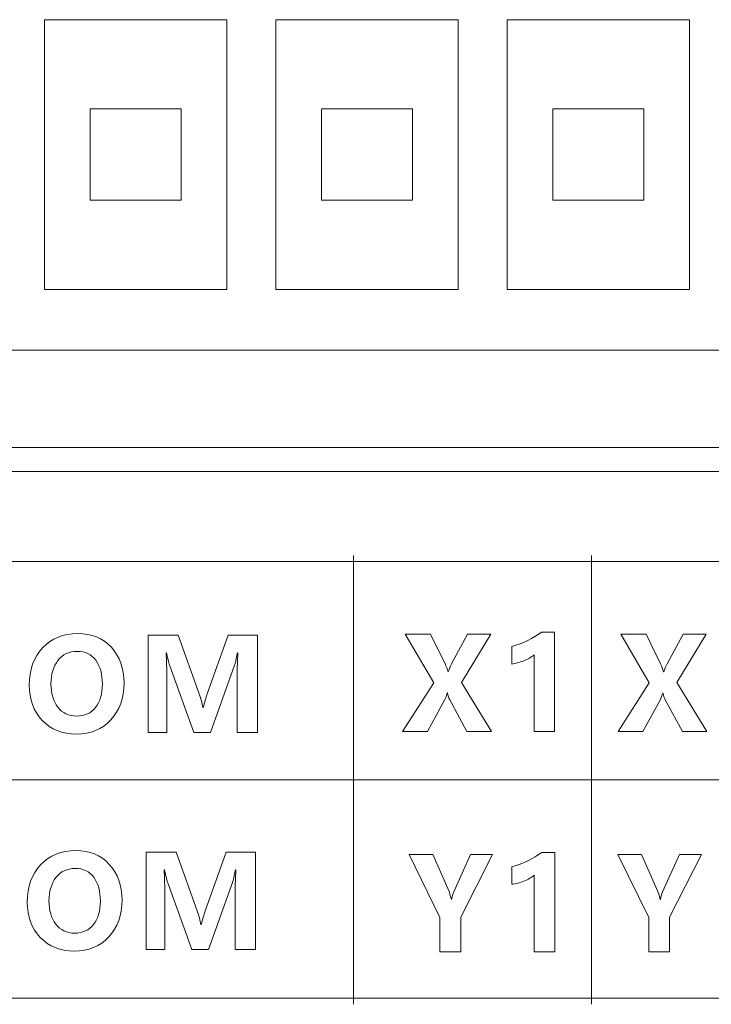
# Model space of a CAD drawing. Header units: millimetres. Extents: x -2390 to -1520, y 516 to 1788.
# Tile 20 of 33: x -1915 to -1904, y 955 to 971. Entities that reach past the tile are written whole.
import ezdxf

# ---------------------------------------------------------------- set-up
doc = ezdxf.new("R2010")
doc.units = ezdxf.units.MM
doc.layers.add('FORMAT', color=7, linetype='Continuous')

msp = doc.modelspace()

# ---------------------------------------------------------------- linework, layer by layer
at = {"color": 7, "linetype": 'ByBlock', "lineweight": 5}
for p, q in [((-1914.717, 971.103), (-1914.717, 966.665)), ((-1911.717, 971.103), (-1914.717, 971.103)), ((-1911.717, 966.665), (-1911.717, 971.103)), ((-1910.907, 971.103), (-1910.907, 966.665)), ((-1907.907, 971.103), (-1910.907, 971.103)), ((-1907.907, 966.665), (-1907.907, 971.103)), ((-1907.097, 971.103), (-1907.097, 966.665)), ((-1904.097, 971.103), (-1907.097, 971.103)), ((-1904.097, 966.665), (-1904.097, 971.103)), ((-1912.467, 969.634), (-1913.967, 969.634)), ((-1913.967, 969.634), (-1913.967, 968.134)), ((-1912.467, 968.134), (-1912.467, 969.634)), ((-1908.657, 969.634), (-1910.157, 969.634)), ((-1910.157, 969.634), (-1910.157, 968.134)), ((-1908.657, 968.134), (-1908.657, 969.634)), ((-1904.847, 969.634), (-1906.347, 969.634)), ((-1906.347, 969.634), (-1906.347, 968.134)), ((-1904.847, 968.134), (-1904.847, 969.634)), ((-1913.967, 968.134), (-1912.467, 968.134)), ((-1910.157, 968.134), (-1908.657, 968.134)), ((-1906.347, 968.134), (-1904.847, 968.134)), ((-1914.717, 966.665), (-1911.717, 966.665)), ((-1910.907, 966.665), (-1907.907, 966.665)), ((-1907.097, 966.665), (-1904.097, 966.665)), ((-1879.347, 965.665), (-1928.047, 965.665)), ((-1928.547, 964.065), (-1878.847, 964.065)), ((-1928.547, 963.665), (-1878.847, 963.665))]:
    msp.add_line(p, q, dxfattribs=at)
at = {"layer": 'FORMAT', "color": 7, "linetype": 'ByBlock', "lineweight": 5}
for points, knots in [([(-1909.63, 954.899), (-1909.63, 954.899), (-1909.63, 954.999), (-1909.63, 954.999), (-1909.63, 954.999), (-1909.63, 954.999), (-1909.63, 958.592), (-1909.63, 958.592), (-1909.63, 958.592), (-1909.63, 958.592), (-1909.63, 962.186), (-1909.63, 962.186), (-1909.63, 962.186), (-1909.63, 962.186), (-1909.63, 962.286), (-1909.63, 962.286)], [0, 0, 0, 0, 0.2, 0.2, 0.2, 0.2, 0.4, 0.4, 0.4, 0.4, 0.6, 0.6, 0.6, 0.6, 1, 1, 1, 1]), ([(-1905.71, 954.899), (-1905.71, 954.899), (-1905.71, 954.999), (-1905.71, 954.999), (-1905.71, 954.999), (-1905.71, 954.999), (-1905.71, 958.592), (-1905.71, 958.592), (-1905.71, 958.592), (-1905.71, 958.592), (-1905.71, 962.186), (-1905.71, 962.186), (-1905.71, 962.186), (-1905.71, 962.186), (-1905.71, 962.286), (-1905.71, 962.286)], [0, 0, 0, 0, 0.2, 0.2, 0.2, 0.2, 0.4, 0.4, 0.4, 0.4, 0.6, 0.6, 0.6, 0.6, 1, 1, 1, 1]), ([(-1925.412, 962.186), (-1925.412, 962.186), (-1925.312, 962.186), (-1925.312, 962.186), (-1925.312, 962.186), (-1925.312, 962.186), (-1917.472, 962.186), (-1917.472, 962.186), (-1917.472, 962.186), (-1917.472, 962.186), (-1909.63, 962.186), (-1909.63, 962.186), (-1909.63, 962.186), (-1909.63, 962.186), (-1905.71, 962.186), (-1905.71, 962.186), (-1905.71, 962.186), (-1905.71, 962.186), (-1901.789, 962.186), (-1901.789, 962.186), (-1901.789, 962.186), (-1901.789, 962.186), (-1897.869, 962.186), (-1897.869, 962.186), (-1897.869, 962.186), (-1897.869, 962.186), (-1893.948, 962.186), (-1893.948, 962.186), (-1893.948, 962.186), (-1893.948, 962.186), (-1890.028, 962.186), (-1890.028, 962.186), (-1890.028, 962.186), (-1890.028, 962.186), (-1886.107, 962.186), (-1886.107, 962.186), (-1886.107, 962.186), (-1886.107, 962.186), (-1882.187, 962.186), (-1882.187, 962.186), (-1882.187, 962.186), (-1882.187, 962.186), (-1878.266, 962.186), (-1878.266, 962.186), (-1878.266, 962.186), (-1878.266, 962.186), (-1878.166, 962.186), (-1878.166, 962.186)], [0, 0, 0, 0, 0.076923, 0.076923, 0.076923, 0.076923, 0.153846, 0.153846, 0.153846, 0.153846, 0.230769, 0.230769, 0.230769, 0.230769, 0.307692, 0.307692, 0.307692, 0.307692, 0.384615, 0.384615, 0.384615, 0.384615, 0.461538, 0.461538, 0.461538, 0.461538, 0.538462, 0.538462, 0.538462, 0.538462, 0.615385, 0.615385, 0.615385, 0.615385, 0.692308, 0.692308, 0.692308, 0.692308, 0.769231, 0.769231, 0.769231, 0.769231, 0.846154, 0.846154, 0.846154, 0.846154, 1, 1, 1, 1]), ([(-1914.97, 960.154), (-1914.97, 960.405), (-1914.897, 960.609), (-1914.751, 960.766), (-1914.751, 960.766), (-1914.604, 960.924), (-1914.411, 961.002), (-1914.17, 961.002), (-1914.17, 961.002), (-1913.942, 961.002), (-1913.758, 960.926), (-1913.618, 960.774), (-1913.618, 960.774), (-1913.478, 960.622), (-1913.409, 960.426), (-1913.409, 960.187), (-1913.409, 960.187), (-1913.409, 959.937), (-1913.481, 959.735), (-1913.626, 959.58), (-1913.626, 959.58), (-1913.771, 959.424), (-1913.961, 959.347), (-1914.196, 959.347), (-1914.196, 959.347), (-1914.426, 959.347), (-1914.612, 959.422), (-1914.755, 959.572), (-1914.755, 959.572), (-1914.899, 959.723), (-1914.97, 959.917), (-1914.97, 960.154)], [0, 0, 0, 0, 0.111111, 0.111111, 0.111111, 0.111111, 0.222222, 0.222222, 0.222222, 0.222222, 0.333333, 0.333333, 0.333333, 0.333333, 0.444444, 0.444444, 0.444444, 0.444444, 0.555556, 0.555556, 0.555556, 0.555556, 0.666667, 0.666667, 0.666667, 0.666667, 0.777778, 0.777778, 0.777778, 0.777778, 1, 1, 1, 1]), ([(-1911.546, 959.374), (-1911.546, 959.374), (-1911.546, 960.346), (-1911.546, 960.346), (-1911.546, 960.346), (-1911.546, 960.436), (-1911.542, 960.548), (-1911.533, 960.684), (-1911.533, 960.684), (-1911.533, 960.684), (-1911.541, 960.684), (-1911.541, 960.684), (-1911.541, 960.684), (-1911.562, 960.581), (-1911.578, 960.513), (-1911.591, 960.478), (-1911.591, 960.478), (-1911.591, 960.478), (-1911.985, 959.374), (-1911.985, 959.374), (-1911.985, 959.374), (-1911.985, 959.374), (-1912.257, 959.374), (-1912.257, 959.374), (-1912.257, 959.374), (-1912.257, 959.374), (-1912.657, 960.468), (-1912.657, 960.468), (-1912.657, 960.468), (-1912.667, 960.494), (-1912.684, 960.566), (-1912.708, 960.684), (-1912.708, 960.684), (-1912.708, 960.684), (-1912.717, 960.684), (-1912.717, 960.684), (-1912.717, 960.684), (-1912.708, 960.55), (-1912.704, 960.415), (-1912.704, 960.28), (-1912.704, 960.28), (-1912.704, 960.28), (-1912.704, 959.374), (-1912.704, 959.374), (-1912.704, 959.374), (-1912.704, 959.374), (-1913.012, 959.374), (-1913.012, 959.374), (-1913.012, 959.374), (-1913.012, 959.374), (-1913.012, 960.975), (-1913.012, 960.975), (-1913.012, 960.975), (-1913.012, 960.975), (-1912.516, 960.975), (-1912.516, 960.975), (-1912.516, 960.975), (-1912.516, 960.975), (-1912.171, 960.008), (-1912.171, 960.008), (-1912.171, 960.008), (-1912.142, 959.928), (-1912.122, 959.853), (-1912.112, 959.783), (-1912.112, 959.783), (-1912.112, 959.783), (-1912.104, 959.783), (-1912.104, 959.783), (-1912.104, 959.783), (-1912.083, 959.87), (-1912.061, 959.946), (-1912.038, 960.01), (-1912.038, 960.01), (-1912.038, 960.01), (-1911.692, 960.975), (-1911.692, 960.975), (-1911.692, 960.975), (-1911.692, 960.975), (-1911.209, 960.975), (-1911.209, 960.975), (-1911.209, 960.975), (-1911.209, 960.975), (-1911.209, 959.374), (-1911.209, 959.374), (-1911.209, 959.374), (-1911.209, 959.374), (-1911.546, 959.374), (-1911.546, 959.374)], [0, 0, 0, 0, 0.043478, 0.043478, 0.043478, 0.043478, 0.086957, 0.086957, 0.086957, 0.086957, 0.130435, 0.130435, 0.130435, 0.130435, 0.173913, 0.173913, 0.173913, 0.173913, 0.217391, 0.217391, 0.217391, 0.217391, 0.26087, 0.26087, 0.26087, 0.26087, 0.304348, 0.304348, 0.304348, 0.304348, 0.347826, 0.347826, 0.347826, 0.347826, 0.391304, 0.391304, 0.391304, 0.391304, 0.434783, 0.434783, 0.434783, 0.434783, 0.478261, 0.478261, 0.478261, 0.478261, 0.521739, 0.521739, 0.521739, 0.521739, 0.565217, 0.565217, 0.565217, 0.565217, 0.608696, 0.608696, 0.608696, 0.608696, 0.652174, 0.652174, 0.652174, 0.652174, 0.695652, 0.695652, 0.695652, 0.695652, 0.73913, 0.73913, 0.73913, 0.73913, 0.782609, 0.782609, 0.782609, 0.782609, 0.826087, 0.826087, 0.826087, 0.826087, 0.869565, 0.869565, 0.869565, 0.869565, 0.913043, 0.913043, 0.913043, 0.913043, 1, 1, 1, 1]), ([(-1907.357, 959.389), (-1907.357, 959.389), (-1907.763, 959.389), (-1907.763, 959.389), (-1907.763, 959.389), (-1907.763, 959.389), (-1908.051, 959.92), (-1908.051, 959.92), (-1908.051, 959.92), (-1908.061, 959.94), (-1908.072, 959.974), (-1908.083, 960.025), (-1908.083, 960.025), (-1908.083, 960.025), (-1908.087, 960.025), (-1908.087, 960.025), (-1908.087, 960.025), (-1908.093, 960), (-1908.105, 959.964), (-1908.124, 959.917), (-1908.124, 959.917), (-1908.124, 959.917), (-1908.413, 959.389), (-1908.413, 959.389), (-1908.413, 959.389), (-1908.413, 959.389), (-1908.822, 959.389), (-1908.822, 959.389), (-1908.822, 959.389), (-1908.822, 959.389), (-1908.308, 960.19), (-1908.308, 960.19), (-1908.308, 960.19), (-1908.308, 960.19), (-1908.778, 960.99), (-1908.778, 960.99), (-1908.778, 960.99), (-1908.778, 960.99), (-1908.362, 960.99), (-1908.362, 960.99), (-1908.362, 960.99), (-1908.362, 960.99), (-1908.122, 960.5), (-1908.122, 960.5), (-1908.122, 960.5), (-1908.103, 960.46), (-1908.087, 960.416), (-1908.073, 960.368), (-1908.073, 960.368), (-1908.073, 960.368), (-1908.069, 960.368), (-1908.069, 960.368), (-1908.069, 960.368), (-1908.054, 960.411), (-1908.036, 960.457), (-1908.016, 960.505), (-1908.016, 960.505), (-1908.016, 960.505), (-1907.752, 960.99), (-1907.752, 960.99), (-1907.752, 960.99), (-1907.752, 960.99), (-1907.37, 960.99), (-1907.37, 960.99), (-1907.37, 960.99), (-1907.37, 960.99), (-1907.854, 960.196), (-1907.854, 960.196), (-1907.854, 960.196), (-1907.854, 960.196), (-1907.357, 959.389), (-1907.357, 959.389)], [0, 0, 0, 0, 0.052632, 0.052632, 0.052632, 0.052632, 0.105263, 0.105263, 0.105263, 0.105263, 0.157895, 0.157895, 0.157895, 0.157895, 0.210526, 0.210526, 0.210526, 0.210526, 0.263158, 0.263158, 0.263158, 0.263158, 0.315789, 0.315789, 0.315789, 0.315789, 0.368421, 0.368421, 0.368421, 0.368421, 0.421053, 0.421053, 0.421053, 0.421053, 0.473684, 0.473684, 0.473684, 0.473684, 0.526316, 0.526316, 0.526316, 0.526316, 0.578947, 0.578947, 0.578947, 0.578947, 0.631579, 0.631579, 0.631579, 0.631579, 0.684211, 0.684211, 0.684211, 0.684211, 0.736842, 0.736842, 0.736842, 0.736842, 0.789474, 0.789474, 0.789474, 0.789474, 0.842105, 0.842105, 0.842105, 0.842105, 0.894737, 0.894737, 0.894737, 0.894737, 1, 1, 1, 1]), ([(-1906.32, 961.025), (-1906.32, 961.025), (-1906.32, 959.389), (-1906.32, 959.389), (-1906.32, 959.389), (-1906.32, 959.389), (-1906.657, 959.389), (-1906.657, 959.389), (-1906.657, 959.389), (-1906.657, 959.389), (-1906.657, 960.649), (-1906.657, 960.649), (-1906.657, 960.649), (-1906.698, 960.613), (-1906.755, 960.581), (-1906.827, 960.552), (-1906.827, 960.552), (-1906.898, 960.524), (-1906.964, 960.506), (-1907.024, 960.499), (-1907.024, 960.499), (-1907.024, 960.499), (-1907.024, 960.785), (-1907.024, 960.785), (-1907.024, 960.785), (-1906.835, 960.84), (-1906.672, 960.92), (-1906.534, 961.025), (-1906.534, 961.025), (-1906.534, 961.025), (-1906.32, 961.025), (-1906.32, 961.025)], [0, 0, 0, 0, 0.111111, 0.111111, 0.111111, 0.111111, 0.222222, 0.222222, 0.222222, 0.222222, 0.333333, 0.333333, 0.333333, 0.333333, 0.444444, 0.444444, 0.444444, 0.444444, 0.555556, 0.555556, 0.555556, 0.555556, 0.666667, 0.666667, 0.666667, 0.666667, 0.777778, 0.777778, 0.777778, 0.777778, 1, 1, 1, 1]), ([(-1903.809, 959.389), (-1903.809, 959.389), (-1904.214, 959.389), (-1904.214, 959.389), (-1904.214, 959.389), (-1904.214, 959.389), (-1904.502, 959.92), (-1904.502, 959.92), (-1904.502, 959.92), (-1904.512, 959.94), (-1904.523, 959.974), (-1904.534, 960.025), (-1904.534, 960.025), (-1904.534, 960.025), (-1904.538, 960.025), (-1904.538, 960.025), (-1904.538, 960.025), (-1904.544, 960), (-1904.556, 959.964), (-1904.576, 959.917), (-1904.576, 959.917), (-1904.576, 959.917), (-1904.864, 959.389), (-1904.864, 959.389), (-1904.864, 959.389), (-1904.864, 959.389), (-1905.273, 959.389), (-1905.273, 959.389), (-1905.273, 959.389), (-1905.273, 959.389), (-1904.759, 960.19), (-1904.759, 960.19), (-1904.759, 960.19), (-1904.759, 960.19), (-1905.229, 960.99), (-1905.229, 960.99), (-1905.229, 960.99), (-1905.229, 960.99), (-1904.813, 960.99), (-1904.813, 960.99), (-1904.813, 960.99), (-1904.813, 960.99), (-1904.573, 960.5), (-1904.573, 960.5), (-1904.573, 960.5), (-1904.554, 960.46), (-1904.538, 960.416), (-1904.524, 960.368), (-1904.524, 960.368), (-1904.524, 960.368), (-1904.52, 960.368), (-1904.52, 960.368), (-1904.52, 960.368), (-1904.505, 960.411), (-1904.488, 960.457), (-1904.467, 960.505), (-1904.467, 960.505), (-1904.467, 960.505), (-1904.203, 960.99), (-1904.203, 960.99), (-1904.203, 960.99), (-1904.203, 960.99), (-1903.821, 960.99), (-1903.821, 960.99), (-1903.821, 960.99), (-1903.821, 960.99), (-1904.305, 960.196), (-1904.305, 960.196), (-1904.305, 960.196), (-1904.305, 960.196), (-1903.809, 959.389), (-1903.809, 959.389)], [0, 0, 0, 0, 0.052632, 0.052632, 0.052632, 0.052632, 0.105263, 0.105263, 0.105263, 0.105263, 0.157895, 0.157895, 0.157895, 0.157895, 0.210526, 0.210526, 0.210526, 0.210526, 0.263158, 0.263158, 0.263158, 0.263158, 0.315789, 0.315789, 0.315789, 0.315789, 0.368421, 0.368421, 0.368421, 0.368421, 0.421053, 0.421053, 0.421053, 0.421053, 0.473684, 0.473684, 0.473684, 0.473684, 0.526316, 0.526316, 0.526316, 0.526316, 0.578947, 0.578947, 0.578947, 0.578947, 0.631579, 0.631579, 0.631579, 0.631579, 0.684211, 0.684211, 0.684211, 0.684211, 0.736842, 0.736842, 0.736842, 0.736842, 0.789474, 0.789474, 0.789474, 0.789474, 0.842105, 0.842105, 0.842105, 0.842105, 0.894737, 0.894737, 0.894737, 0.894737, 1, 1, 1, 1]), ([(-1914.612, 960.172), (-1914.612, 960.017), (-1914.574, 959.89), (-1914.499, 959.79), (-1914.499, 959.79), (-1914.424, 959.692), (-1914.321, 959.642), (-1914.19, 959.642), (-1914.19, 959.642), (-1914.056, 959.642), (-1913.952, 959.689), (-1913.878, 959.784), (-1913.878, 959.784), (-1913.803, 959.879), (-1913.766, 960.006), (-1913.766, 960.166), (-1913.766, 960.166), (-1913.766, 960.333), (-1913.802, 960.465), (-1913.875, 960.562), (-1913.875, 960.562), (-1913.947, 960.658), (-1914.049, 960.707), (-1914.181, 960.707), (-1914.181, 960.707), (-1914.314, 960.707), (-1914.42, 960.657), (-1914.497, 960.558), (-1914.497, 960.558), (-1914.573, 960.459), (-1914.612, 960.33), (-1914.612, 960.172)], [0, 0, 0, 0, 0.111111, 0.111111, 0.111111, 0.111111, 0.222222, 0.222222, 0.222222, 0.222222, 0.333333, 0.333333, 0.333333, 0.333333, 0.444444, 0.444444, 0.444444, 0.444444, 0.555556, 0.555556, 0.555556, 0.555556, 0.666667, 0.666667, 0.666667, 0.666667, 0.777778, 0.777778, 0.777778, 0.777778, 1, 1, 1, 1]), ([(-1925.412, 958.592), (-1925.412, 958.592), (-1925.312, 958.592), (-1925.312, 958.592), (-1925.312, 958.592), (-1925.312, 958.592), (-1917.472, 958.592), (-1917.472, 958.592), (-1917.472, 958.592), (-1917.472, 958.592), (-1909.63, 958.592), (-1909.63, 958.592), (-1909.63, 958.592), (-1909.63, 958.592), (-1905.71, 958.592), (-1905.71, 958.592), (-1905.71, 958.592), (-1905.71, 958.592), (-1901.789, 958.592), (-1901.789, 958.592), (-1901.789, 958.592), (-1901.789, 958.592), (-1897.869, 958.592), (-1897.869, 958.592), (-1897.869, 958.592), (-1897.869, 958.592), (-1893.948, 958.592), (-1893.948, 958.592), (-1893.948, 958.592), (-1893.948, 958.592), (-1890.028, 958.592), (-1890.028, 958.592), (-1890.028, 958.592), (-1890.028, 958.592), (-1886.107, 958.592), (-1886.107, 958.592), (-1886.107, 958.592), (-1886.107, 958.592), (-1882.187, 958.592), (-1882.187, 958.592), (-1882.187, 958.592), (-1882.187, 958.592), (-1878.266, 958.592), (-1878.266, 958.592), (-1878.266, 958.592), (-1878.266, 958.592), (-1878.166, 958.592), (-1878.166, 958.592)], [0, 0, 0, 0, 0.076923, 0.076923, 0.076923, 0.076923, 0.153846, 0.153846, 0.153846, 0.153846, 0.230769, 0.230769, 0.230769, 0.230769, 0.307692, 0.307692, 0.307692, 0.307692, 0.384615, 0.384615, 0.384615, 0.384615, 0.461538, 0.461538, 0.461538, 0.461538, 0.538462, 0.538462, 0.538462, 0.538462, 0.615385, 0.615385, 0.615385, 0.615385, 0.692308, 0.692308, 0.692308, 0.692308, 0.769231, 0.769231, 0.769231, 0.769231, 0.846154, 0.846154, 0.846154, 0.846154, 1, 1, 1, 1]), ([(-1915.003, 956.582), (-1915.003, 956.833), (-1914.93, 957.037), (-1914.784, 957.194), (-1914.784, 957.194), (-1914.637, 957.352), (-1914.444, 957.43), (-1914.203, 957.43), (-1914.203, 957.43), (-1913.975, 957.43), (-1913.791, 957.354), (-1913.651, 957.202), (-1913.651, 957.202), (-1913.512, 957.05), (-1913.442, 956.854), (-1913.442, 956.615), (-1913.442, 956.615), (-1913.442, 956.366), (-1913.514, 956.163), (-1913.659, 956.008), (-1913.659, 956.008), (-1913.804, 955.852), (-1913.994, 955.775), (-1914.229, 955.775), (-1914.229, 955.775), (-1914.459, 955.775), (-1914.645, 955.85), (-1914.788, 956), (-1914.788, 956), (-1914.932, 956.151), (-1915.003, 956.345), (-1915.003, 956.582)], [0, 0, 0, 0, 0.111111, 0.111111, 0.111111, 0.111111, 0.222222, 0.222222, 0.222222, 0.222222, 0.333333, 0.333333, 0.333333, 0.333333, 0.444444, 0.444444, 0.444444, 0.444444, 0.555556, 0.555556, 0.555556, 0.555556, 0.666667, 0.666667, 0.666667, 0.666667, 0.777778, 0.777778, 0.777778, 0.777778, 1, 1, 1, 1]), ([(-1911.579, 955.803), (-1911.579, 955.803), (-1911.579, 956.774), (-1911.579, 956.774), (-1911.579, 956.774), (-1911.579, 956.864), (-1911.575, 956.976), (-1911.566, 957.112), (-1911.566, 957.112), (-1911.566, 957.112), (-1911.574, 957.112), (-1911.574, 957.112), (-1911.574, 957.112), (-1911.595, 957.009), (-1911.611, 956.941), (-1911.624, 956.906), (-1911.624, 956.906), (-1911.624, 956.906), (-1912.018, 955.803), (-1912.018, 955.803), (-1912.018, 955.803), (-1912.018, 955.803), (-1912.29, 955.803), (-1912.29, 955.803), (-1912.29, 955.803), (-1912.29, 955.803), (-1912.69, 956.896), (-1912.69, 956.896), (-1912.69, 956.896), (-1912.7, 956.922), (-1912.717, 956.994), (-1912.741, 957.112), (-1912.741, 957.112), (-1912.741, 957.112), (-1912.75, 957.112), (-1912.75, 957.112), (-1912.75, 957.112), (-1912.741, 956.978), (-1912.737, 956.843), (-1912.737, 956.708), (-1912.737, 956.708), (-1912.737, 956.708), (-1912.737, 955.803), (-1912.737, 955.803), (-1912.737, 955.803), (-1912.737, 955.803), (-1913.045, 955.803), (-1913.045, 955.803), (-1913.045, 955.803), (-1913.045, 955.803), (-1913.045, 957.403), (-1913.045, 957.403), (-1913.045, 957.403), (-1913.045, 957.403), (-1912.549, 957.403), (-1912.549, 957.403), (-1912.549, 957.403), (-1912.549, 957.403), (-1912.204, 956.436), (-1912.204, 956.436), (-1912.204, 956.436), (-1912.175, 956.356), (-1912.155, 956.281), (-1912.145, 956.211), (-1912.145, 956.211), (-1912.145, 956.211), (-1912.137, 956.211), (-1912.137, 956.211), (-1912.137, 956.211), (-1912.116, 956.298), (-1912.094, 956.374), (-1912.071, 956.438), (-1912.071, 956.438), (-1912.071, 956.438), (-1911.725, 957.403), (-1911.725, 957.403), (-1911.725, 957.403), (-1911.725, 957.403), (-1911.242, 957.403), (-1911.242, 957.403), (-1911.242, 957.403), (-1911.242, 957.403), (-1911.242, 955.803), (-1911.242, 955.803), (-1911.242, 955.803), (-1911.242, 955.803), (-1911.579, 955.803), (-1911.579, 955.803)], [0, 0, 0, 0, 0.043478, 0.043478, 0.043478, 0.043478, 0.086957, 0.086957, 0.086957, 0.086957, 0.130435, 0.130435, 0.130435, 0.130435, 0.173913, 0.173913, 0.173913, 0.173913, 0.217391, 0.217391, 0.217391, 0.217391, 0.26087, 0.26087, 0.26087, 0.26087, 0.304348, 0.304348, 0.304348, 0.304348, 0.347826, 0.347826, 0.347826, 0.347826, 0.391304, 0.391304, 0.391304, 0.391304, 0.434783, 0.434783, 0.434783, 0.434783, 0.478261, 0.478261, 0.478261, 0.478261, 0.521739, 0.521739, 0.521739, 0.521739, 0.565217, 0.565217, 0.565217, 0.565217, 0.608696, 0.608696, 0.608696, 0.608696, 0.652174, 0.652174, 0.652174, 0.652174, 0.695652, 0.695652, 0.695652, 0.695652, 0.73913, 0.73913, 0.73913, 0.73913, 0.782609, 0.782609, 0.782609, 0.782609, 0.826087, 0.826087, 0.826087, 0.826087, 0.869565, 0.869565, 0.869565, 0.869565, 0.913043, 0.913043, 0.913043, 0.913043, 1, 1, 1, 1]), ([(-1907.341, 957.364), (-1907.341, 957.364), (-1907.865, 956.335), (-1907.865, 956.335), (-1907.865, 956.335), (-1907.865, 956.335), (-1907.865, 955.764), (-1907.865, 955.764), (-1907.865, 955.764), (-1907.865, 955.764), (-1908.207, 955.764), (-1908.207, 955.764), (-1908.207, 955.764), (-1908.207, 955.764), (-1908.207, 956.329), (-1908.207, 956.329), (-1908.207, 956.329), (-1908.207, 956.329), (-1908.716, 957.364), (-1908.716, 957.364), (-1908.716, 957.364), (-1908.716, 957.364), (-1908.326, 957.364), (-1908.326, 957.364), (-1908.326, 957.364), (-1908.326, 957.364), (-1908.056, 956.753), (-1908.056, 956.753), (-1908.056, 956.753), (-1908.051, 956.74), (-1908.038, 956.698), (-1908.018, 956.626), (-1908.018, 956.626), (-1908.018, 956.626), (-1908.014, 956.626), (-1908.014, 956.626), (-1908.014, 956.626), (-1908.006, 956.675), (-1907.994, 956.716), (-1907.98, 956.75), (-1907.98, 956.75), (-1907.98, 956.75), (-1907.704, 957.364), (-1907.704, 957.364), (-1907.704, 957.364), (-1907.704, 957.364), (-1907.341, 957.364), (-1907.341, 957.364)], [0, 0, 0, 0, 0.076923, 0.076923, 0.076923, 0.076923, 0.153846, 0.153846, 0.153846, 0.153846, 0.230769, 0.230769, 0.230769, 0.230769, 0.307692, 0.307692, 0.307692, 0.307692, 0.384615, 0.384615, 0.384615, 0.384615, 0.461538, 0.461538, 0.461538, 0.461538, 0.538462, 0.538462, 0.538462, 0.538462, 0.615385, 0.615385, 0.615385, 0.615385, 0.692308, 0.692308, 0.692308, 0.692308, 0.769231, 0.769231, 0.769231, 0.769231, 0.846154, 0.846154, 0.846154, 0.846154, 1, 1, 1, 1]), ([(-1906.317, 957.4), (-1906.317, 957.4), (-1906.317, 955.764), (-1906.317, 955.764), (-1906.317, 955.764), (-1906.317, 955.764), (-1906.654, 955.764), (-1906.654, 955.764), (-1906.654, 955.764), (-1906.654, 955.764), (-1906.654, 957.023), (-1906.654, 957.023), (-1906.654, 957.023), (-1906.695, 956.988), (-1906.752, 956.955), (-1906.824, 956.927), (-1906.824, 956.927), (-1906.895, 956.898), (-1906.961, 956.88), (-1907.021, 956.874), (-1907.021, 956.874), (-1907.021, 956.874), (-1907.021, 957.16), (-1907.021, 957.16), (-1907.021, 957.16), (-1906.832, 957.215), (-1906.669, 957.295), (-1906.531, 957.4), (-1906.531, 957.4), (-1906.531, 957.4), (-1906.317, 957.4), (-1906.317, 957.4)], [0, 0, 0, 0, 0.111111, 0.111111, 0.111111, 0.111111, 0.222222, 0.222222, 0.222222, 0.222222, 0.333333, 0.333333, 0.333333, 0.333333, 0.444444, 0.444444, 0.444444, 0.444444, 0.555556, 0.555556, 0.555556, 0.555556, 0.666667, 0.666667, 0.666667, 0.666667, 0.777778, 0.777778, 0.777778, 0.777778, 1, 1, 1, 1]), ([(-1903.902, 957.364), (-1903.902, 957.364), (-1904.426, 956.335), (-1904.426, 956.335), (-1904.426, 956.335), (-1904.426, 956.335), (-1904.426, 955.764), (-1904.426, 955.764), (-1904.426, 955.764), (-1904.426, 955.764), (-1904.767, 955.764), (-1904.767, 955.764), (-1904.767, 955.764), (-1904.767, 955.764), (-1904.767, 956.329), (-1904.767, 956.329), (-1904.767, 956.329), (-1904.767, 956.329), (-1905.276, 957.364), (-1905.276, 957.364), (-1905.276, 957.364), (-1905.276, 957.364), (-1904.886, 957.364), (-1904.886, 957.364), (-1904.886, 957.364), (-1904.886, 957.364), (-1904.617, 956.753), (-1904.617, 956.753), (-1904.617, 956.753), (-1904.611, 956.74), (-1904.599, 956.698), (-1904.579, 956.626), (-1904.579, 956.626), (-1904.579, 956.626), (-1904.575, 956.626), (-1904.575, 956.626), (-1904.575, 956.626), (-1904.566, 956.675), (-1904.555, 956.716), (-1904.54, 956.75), (-1904.54, 956.75), (-1904.54, 956.75), (-1904.264, 957.364), (-1904.264, 957.364), (-1904.264, 957.364), (-1904.264, 957.364), (-1903.902, 957.364), (-1903.902, 957.364)], [0, 0, 0, 0, 0.076923, 0.076923, 0.076923, 0.076923, 0.153846, 0.153846, 0.153846, 0.153846, 0.230769, 0.230769, 0.230769, 0.230769, 0.307692, 0.307692, 0.307692, 0.307692, 0.384615, 0.384615, 0.384615, 0.384615, 0.461538, 0.461538, 0.461538, 0.461538, 0.538462, 0.538462, 0.538462, 0.538462, 0.615385, 0.615385, 0.615385, 0.615385, 0.692308, 0.692308, 0.692308, 0.692308, 0.769231, 0.769231, 0.769231, 0.769231, 0.846154, 0.846154, 0.846154, 0.846154, 1, 1, 1, 1]), ([(-1914.645, 956.601), (-1914.645, 956.445), (-1914.607, 956.318), (-1914.532, 956.218), (-1914.532, 956.218), (-1914.457, 956.12), (-1914.354, 956.07), (-1914.223, 956.07), (-1914.223, 956.07), (-1914.089, 956.07), (-1913.985, 956.118), (-1913.911, 956.212), (-1913.911, 956.212), (-1913.836, 956.307), (-1913.799, 956.434), (-1913.799, 956.594), (-1913.799, 956.594), (-1913.799, 956.761), (-1913.835, 956.893), (-1913.908, 956.99), (-1913.908, 956.99), (-1913.98, 957.086), (-1914.082, 957.135), (-1914.214, 957.135), (-1914.214, 957.135), (-1914.347, 957.135), (-1914.453, 957.085), (-1914.53, 956.986), (-1914.53, 956.986), (-1914.606, 956.887), (-1914.645, 956.758), (-1914.645, 956.601)], [0, 0, 0, 0, 0.111111, 0.111111, 0.111111, 0.111111, 0.222222, 0.222222, 0.222222, 0.222222, 0.333333, 0.333333, 0.333333, 0.333333, 0.444444, 0.444444, 0.444444, 0.444444, 0.555556, 0.555556, 0.555556, 0.555556, 0.666667, 0.666667, 0.666667, 0.666667, 0.777778, 0.777778, 0.777778, 0.777778, 1, 1, 1, 1]), ([(-1925.412, 954.999), (-1925.412, 954.999), (-1925.312, 954.999), (-1925.312, 954.999), (-1925.312, 954.999), (-1925.312, 954.999), (-1917.472, 954.999), (-1917.472, 954.999), (-1917.472, 954.999), (-1917.472, 954.999), (-1909.63, 954.999), (-1909.63, 954.999), (-1909.63, 954.999), (-1909.63, 954.999), (-1905.71, 954.999), (-1905.71, 954.999), (-1905.71, 954.999), (-1905.71, 954.999), (-1901.789, 954.999), (-1901.789, 954.999), (-1901.789, 954.999), (-1901.789, 954.999), (-1897.869, 954.999), (-1897.869, 954.999), (-1897.869, 954.999), (-1897.869, 954.999), (-1893.948, 954.999), (-1893.948, 954.999), (-1893.948, 954.999), (-1893.948, 954.999), (-1890.028, 954.999), (-1890.028, 954.999), (-1890.028, 954.999), (-1890.028, 954.999), (-1886.107, 954.999), (-1886.107, 954.999), (-1886.107, 954.999), (-1886.107, 954.999), (-1882.187, 954.999), (-1882.187, 954.999), (-1882.187, 954.999), (-1882.187, 954.999), (-1878.266, 954.999), (-1878.266, 954.999), (-1878.266, 954.999), (-1878.266, 954.999), (-1878.166, 954.999), (-1878.166, 954.999)], [0, 0, 0, 0, 0.076923, 0.076923, 0.076923, 0.076923, 0.153846, 0.153846, 0.153846, 0.153846, 0.230769, 0.230769, 0.230769, 0.230769, 0.307692, 0.307692, 0.307692, 0.307692, 0.384615, 0.384615, 0.384615, 0.384615, 0.461538, 0.461538, 0.461538, 0.461538, 0.538462, 0.538462, 0.538462, 0.538462, 0.615385, 0.615385, 0.615385, 0.615385, 0.692308, 0.692308, 0.692308, 0.692308, 0.769231, 0.769231, 0.769231, 0.769231, 0.846154, 0.846154, 0.846154, 0.846154, 1, 1, 1, 1])]:
    msp.add_open_spline(points, degree=3, knots=knots, dxfattribs=at)

doc.saveas('drawing.dxf')
